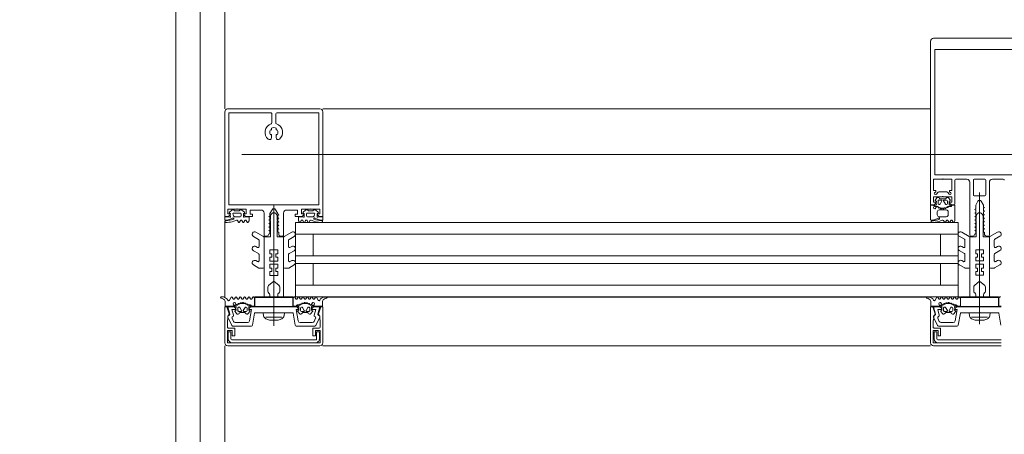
# Model space of a CAD drawing. Header units: centimetres. Extents: x -2424 to 1783, y 5 to 2907.
# Tile 75 of 99: x 287 to 337, y 1664 to 1685. Entities that reach past the tile are written whole.
import ezdxf

# ---------------------------------------------------------------- set-up
doc = ezdxf.new("R2010")
doc.units = ezdxf.units.CM
doc.linetypes.add('Długa kreska', pattern=[142.875, 95.25, -47.625])
for name, color, linetype, lineweight in [('A-DETL', 90, 'Continuous', 9), ('A-DETL-GENF', 92, 'Continuous', 9), ('A-GLAZ-CURT', 52, 'Continuous', 9), ('A-GLAZ-CWMG', 51, 'Continuous', 9), ('A-WALL', 113, 'Continuous', 13), ('A-WALL-FNSH', 113, 'Continuous', 13)]:
    doc.layers.add(name, color=color, linetype=linetype, lineweight=lineweight)

msp = doc.modelspace()

# ---------------------------------------------------------------- linework, layer by layer
at = {"layer": 'A-DETL', "color": 251, "linetype": 'Długa kreska', "lineweight": 9}
msp.add_line((536.377, 1678.001), (3.377, 1678.001), dxfattribs=at)
at = {"layer": 'A-DETL-GENF', "color": 251, "lineweight": 9, "extrusion": (0, 0, -1)}
for p, q in [((333.377, 1682.393), (333.377, 1683.776)), ((333.527, 1683.926), (338.227, 1683.926)), ((333.377, 1682.926), (333.377, 1677.265)), ((333.587, 1682.926), (333.587, 1677.265)), ((297.377, 1678.526), (297.377, 1680.176)), ((297.377, 1680.116), (297.377, 1675.516)), ((297.511, 1680.326), (302.227, 1680.326)), ((297.587, 1680.116), (297.587, 1675.516)), ((299.777, 1680.066), (299.777, 1679.603)), ((299.977, 1679.603), (299.977, 1680.066)), ((302.167, 1680.116), (302.167, 1675.516)), ((302.377, 1680.176), (302.377, 1678.526)), ((302.377, 1680.116), (302.377, 1675.516)), ((299.757, 1679.273), (299.757, 1679.334)), ((299.757, 1678.854), (299.757, 1678.979)), ((299.997, 1679.334), (299.997, 1679.273)), ((299.997, 1678.979), (299.997, 1678.854)), ((334.617, 1675.466), (334.617, 1676.676)), ((335.377, 1676.576), (335.377, 1673.876)), ((335.557, 1676.676), (335.557, 1675.936)), ((336.147, 1676.726), (335.607, 1676.726)), ((336.197, 1675.936), (336.197, 1676.676)), ((336.377, 1673.876), (336.377, 1676.576)), ((333.759, 1676.066), (333.653, 1675.96)), ((334.164, 1676.096), (333.83, 1676.096)), ((334.341, 1675.96), (334.235, 1676.066)), ((335.877, 1676.053), (335.877, 1669.332)), ((299.877, 1669.241), (299.877, 1675.404)), ((333.647, 1675.405), (333.587, 1675.405)), ((333.7, 1675.777), (333.619, 1675.68)), ((333.757, 1675.616), (333.757, 1675.496)), ((333.927, 1675.666), (333.807, 1675.666)), ((333.807, 1675.446), (333.834, 1675.446)), ((333.86, 1675.461), (333.953, 1675.621)), ((334.112, 1675.725), (333.882, 1675.725)), ((334.041, 1675.621), (334.133, 1675.461)), ((334.187, 1675.666), (334.067, 1675.666)), ((334.159, 1675.446), (334.187, 1675.446)), ((334.237, 1675.496), (334.237, 1675.616)), ((334.375, 1675.68), (334.293, 1675.777)), ((334.413, 1675.405), (334.348, 1675.405)), ((335.607, 1675.886), (336.147, 1675.886)), ((297.617, 1675.053), (297.741, 1675.156)), ((297.656, 1674.983), (297.621, 1675.003)), ((297.834, 1675.006), (298.161, 1675.006)), ((297.854, 1675.144), (297.862, 1675.134)), ((297.901, 1675.116), (298.093, 1675.116)), ((298.132, 1675.134), (298.14, 1675.144)), ((298.207, 1674.964), (298.207, 1674.856)), ((298.254, 1675.156), (298.377, 1675.053)), ((298.374, 1675.003), (298.339, 1674.983)), ((299.377, 1673.876), (299.377, 1675.006)), ((299.802, 1674.995), (299.827, 1675.009)), ((299.952, 1674.995), (299.927, 1675.009)), ((300.377, 1675.006), (300.377, 1673.875)), ((301.5, 1675.156), (301.376, 1675.053)), ((301.38, 1675.003), (301.415, 1674.983)), ((301.546, 1674.964), (301.546, 1674.856)), ((301.92, 1675.006), (301.593, 1675.006)), ((301.621, 1675.134), (301.613, 1675.144)), ((301.852, 1675.116), (301.66, 1675.116)), ((301.899, 1675.144), (301.891, 1675.134)), ((302.136, 1675.053), (302.012, 1675.156)), ((302.098, 1674.983), (302.133, 1675.003)), ((333.587, 1675.345), (333.715, 1675.345)), ((333.65, 1675.284), (333.621, 1675.235)), ((333.717, 1675.065), (333.717, 1674.915)), ((333.77, 1675.288), (333.769, 1675.302)), ((333.829, 1675.276), (333.811, 1675.266)), ((334.177, 1675.165), (333.817, 1675.165)), ((333.879, 1675.245), (333.875, 1675.259)), ((333.943, 1675.247), (333.929, 1675.233)), ((334, 1675.23), (333.992, 1675.242)), ((334.061, 1675.249), (334.051, 1675.231)), ((334.12, 1675.247), (334.11, 1675.256)), ((334.175, 1675.281), (334.169, 1675.261)), ((334.231, 1675.293), (334.217, 1675.3)), ((334.277, 1674.915), (334.277, 1675.065)), ((335.802, 1674.998), (335.827, 1675.012)), ((335.952, 1674.998), (335.927, 1675.012)), ((297.527, 1674.644), (297.397, 1674.644)), ((297.505, 1674.526), (297.405, 1674.526)), ((297.789, 1674.751), (297.568, 1674.653)), ((297.972, 1674.644), (297.832, 1674.59)), ((298.16, 1674.806), (297.937, 1674.806)), ((298.081, 1674.539), (298.033, 1674.622)), ((298.182, 1674.622), (298.133, 1674.539)), ((298.301, 1674.539), (298.253, 1674.622)), ((298.402, 1674.622), (298.354, 1674.541)), ((298.523, 1674.539), (298.475, 1674.622)), ((299.667, 1674.651), (299.692, 1674.665)), ((299.692, 1674.619), (299.667, 1674.634)), ((299.702, 1674.683), (299.702, 1674.821)), ((300.052, 1674.683), (300.052, 1674.821)), ((300.087, 1674.651), (300.062, 1674.665)), ((300.062, 1674.619), (300.087, 1674.634)), ((301.231, 1674.539), (301.279, 1674.622)), ((301.352, 1674.622), (301.399, 1674.541)), ((301.452, 1674.539), (301.501, 1674.622)), ((301.572, 1674.622), (301.62, 1674.539)), ((301.594, 1674.806), (301.816, 1674.806)), ((301.672, 1674.539), (301.72, 1674.622)), ((301.781, 1674.644), (301.922, 1674.59)), ((301.965, 1674.751), (302.186, 1674.653)), ((302.226, 1674.644), (302.356, 1674.644)), ((302.248, 1674.526), (302.348, 1674.526)), ((333.397, 1674.646), (333.526, 1674.646)), ((333.401, 1674.556), (333.401, 1674.546)), ((333.522, 1674.616), (333.461, 1674.616)), ((333.567, 1674.654), (333.788, 1674.752)), ((333.817, 1674.815), (334.177, 1674.815)), ((334.034, 1674.621), (334.08, 1674.54)), ((334.132, 1674.54), (334.181, 1674.625)), ((334.252, 1674.625), (334.301, 1674.54)), ((334.353, 1674.54), (334.402, 1674.625)), ((334.473, 1674.625), (334.521, 1674.54)), ((335.667, 1674.654), (335.692, 1674.669)), ((335.692, 1674.622), (335.667, 1674.637)), ((335.702, 1674.686), (335.702, 1674.825)), ((336.052, 1674.686), (336.052, 1674.825)), ((336.087, 1674.654), (336.062, 1674.669)), ((336.062, 1674.622), (336.087, 1674.637)), ((298.965, 1674.031), (299.352, 1673.807)), ((300.79, 1674.031), (300.402, 1673.807)), ((334.964, 1674.034), (335.352, 1673.81)), ((336.789, 1674.034), (336.402, 1673.81)), ((299.102, 1673.662), (298.84, 1673.814)), ((299.127, 1673.293), (299.127, 1673.619)), ((299.377, 1673.764), (299.377, 1672.242)), ((299.511, 1673.826), (299.427, 1673.826)), ((300.327, 1673.825), (300.227, 1673.825)), ((300.377, 1673.764), (300.377, 1672.242)), ((300.627, 1673.293), (300.627, 1673.619)), ((300.652, 1673.662), (300.915, 1673.814)), ((335.102, 1673.666), (334.839, 1673.817)), ((335.127, 1673.296), (335.127, 1673.622)), ((335.377, 1673.767), (335.377, 1672.246)), ((335.427, 1673.826), (335.527, 1673.826)), ((336.227, 1673.826), (336.327, 1673.826)), ((336.377, 1673.767), (336.377, 1672.246)), ((336.627, 1673.296), (336.627, 1673.622)), ((336.652, 1673.666), (336.914, 1673.817)), ((299.102, 1672.932), (298.84, 1673.084)), ((298.965, 1673.301), (299.052, 1673.25)), ((299.127, 1672.568), (299.127, 1672.889)), ((300.627, 1672.568), (300.627, 1672.889)), ((300.652, 1672.932), (300.915, 1673.084)), ((300.79, 1673.301), (300.702, 1673.25)), ((335.102, 1672.936), (334.839, 1673.087)), ((334.964, 1673.304), (335.052, 1673.253)), ((335.127, 1672.571), (335.127, 1672.892)), ((336.627, 1672.571), (336.627, 1672.892)), ((336.652, 1672.936), (336.914, 1673.087)), ((336.789, 1673.304), (336.702, 1673.253)), ((298.965, 1672.575), (299.052, 1672.524)), ((300.79, 1672.575), (300.702, 1672.524)), ((334.964, 1672.578), (335.052, 1672.528)), ((336.789, 1672.578), (336.702, 1672.528)), ((299.116, 1672.199), (298.84, 1672.358)), ((299.327, 1672.192), (299.141, 1672.192)), ((300.427, 1672.192), (300.614, 1672.192)), ((300.639, 1672.199), (300.915, 1672.358)), ((335.115, 1672.202), (334.839, 1672.362)), ((335.327, 1672.196), (335.14, 1672.196)), ((336.427, 1672.196), (336.613, 1672.196)), ((336.638, 1672.202), (336.914, 1672.362)), ((299.577, 1671.224), (299.577, 1671.009)), ((300.177, 1671.224), (300.177, 1671.009)), ((335.577, 1671.227), (335.577, 1671.012)), ((336.177, 1671.227), (336.177, 1671.012)), ((297.278, 1670.724), (297.19, 1670.724)), ((297.701, 1670.708), (297.614, 1670.556)), ((297.804, 1670.624), (297.753, 1670.708)), ((297.922, 1670.708), (297.872, 1670.624)), ((297.901, 1670.416), (297.93, 1670.367)), ((298.023, 1670.624), (297.973, 1670.708)), ((298.141, 1670.708), (298.091, 1670.624)), ((298.091, 1670.385), (298.109, 1670.375)), ((298.155, 1670.392), (298.159, 1670.406)), ((298.243, 1670.623), (298.193, 1670.708)), ((298.209, 1670.418), (298.223, 1670.404)), ((298.272, 1670.409), (298.28, 1670.421)), ((298.361, 1670.708), (298.311, 1670.624)), ((298.331, 1670.42), (298.341, 1670.402)), ((298.39, 1670.395), (298.4, 1670.404)), ((298.463, 1670.623), (298.413, 1670.708)), ((298.449, 1670.39), (298.455, 1670.37)), ((298.581, 1670.708), (298.531, 1670.623)), ((298.68, 1670.627), (298.633, 1670.708)), ((298.802, 1670.71), (298.754, 1670.626)), ((300.951, 1670.71), (300.999, 1670.626)), ((301.073, 1670.627), (301.121, 1670.708)), ((301.172, 1670.708), (301.222, 1670.623)), ((301.29, 1670.623), (301.341, 1670.708)), ((301.304, 1670.39), (301.299, 1670.37)), ((301.364, 1670.395), (301.353, 1670.404)), ((301.392, 1670.708), (301.442, 1670.624)), ((301.422, 1670.42), (301.412, 1670.402)), ((301.481, 1670.409), (301.473, 1670.421)), ((301.511, 1670.623), (301.561, 1670.708)), ((301.544, 1670.418), (301.53, 1670.404)), ((301.599, 1670.392), (301.594, 1670.406)), ((301.612, 1670.708), (301.662, 1670.624)), ((301.663, 1670.385), (301.644, 1670.375)), ((301.73, 1670.624), (301.78, 1670.708)), ((301.852, 1670.416), (301.824, 1670.367)), ((301.832, 1670.708), (301.882, 1670.624)), ((301.95, 1670.624), (302, 1670.708)), ((302.052, 1670.708), (302.139, 1670.556)), ((302.476, 1670.724), (302.564, 1670.724)), ((333.278, 1670.724), (333.19, 1670.724)), ((333.701, 1670.708), (333.614, 1670.556)), ((333.804, 1670.624), (333.753, 1670.708)), ((333.922, 1670.708), (333.872, 1670.624)), ((333.901, 1670.416), (333.93, 1670.367)), ((334.023, 1670.624), (333.973, 1670.708)), ((334.141, 1670.708), (334.091, 1670.624)), ((334.091, 1670.385), (334.109, 1670.375)), ((334.155, 1670.392), (334.159, 1670.406)), ((334.243, 1670.623), (334.193, 1670.708)), ((334.209, 1670.418), (334.223, 1670.404)), ((334.272, 1670.409), (334.28, 1670.421)), ((334.361, 1670.708), (334.311, 1670.624)), ((334.331, 1670.42), (334.341, 1670.402)), ((334.39, 1670.395), (334.4, 1670.404)), ((334.463, 1670.623), (334.413, 1670.708)), ((334.449, 1670.39), (334.455, 1670.37)), ((334.581, 1670.708), (334.531, 1670.623)), ((334.68, 1670.627), (334.633, 1670.708)), ((334.802, 1670.71), (334.754, 1670.626)), ((297.995, 1670.306), (297.867, 1670.306)), ((297.867, 1670.246), (297.927, 1670.246)), ((297.899, 1669.971), (297.98, 1669.874)), ((298.037, 1670.036), (298.037, 1670.156)), ((298.049, 1670.349), (298.05, 1670.363)), ((298.087, 1670.206), (298.114, 1670.206)), ((298.207, 1669.986), (298.087, 1669.986)), ((298.14, 1670.191), (298.233, 1670.031)), ((298.162, 1669.926), (298.392, 1669.926)), ((298.321, 1670.031), (298.413, 1670.191)), ((298.467, 1669.986), (298.347, 1669.986)), ((298.439, 1670.206), (298.467, 1670.206)), ((298.497, 1670.351), (298.511, 1670.358)), ((298.517, 1670.156), (298.517, 1670.036)), ((298.573, 1669.874), (298.655, 1669.971)), ((298.628, 1670.246), (298.693, 1670.246)), ((298.894, 1669.886), (298.787, 1669.277)), ((299.852, 1669.911), (298.924, 1669.911)), ((300.83, 1669.911), (299.902, 1669.911)), ((300.966, 1669.277), (300.859, 1669.886)), ((301.126, 1670.246), (301.061, 1670.246)), ((301.18, 1669.874), (301.099, 1669.971)), ((301.237, 1670.156), (301.237, 1670.036)), ((301.256, 1670.351), (301.242, 1670.358)), ((301.314, 1670.206), (301.287, 1670.206)), ((301.287, 1669.986), (301.407, 1669.986)), ((301.433, 1670.031), (301.34, 1670.191)), ((301.592, 1669.926), (301.362, 1669.926)), ((301.613, 1670.191), (301.521, 1670.031)), ((301.547, 1669.986), (301.667, 1669.986)), ((301.667, 1670.206), (301.639, 1670.206)), ((301.705, 1670.349), (301.704, 1670.363)), ((301.717, 1670.036), (301.717, 1670.156)), ((301.758, 1670.306), (301.887, 1670.306)), ((301.855, 1669.971), (301.773, 1669.874)), ((301.887, 1670.246), (301.826, 1670.246)), ((333.995, 1670.306), (333.867, 1670.306)), ((333.867, 1670.246), (333.927, 1670.246)), ((333.899, 1669.971), (333.98, 1669.874)), ((334.037, 1670.036), (334.037, 1670.156)), ((334.049, 1670.349), (334.05, 1670.363)), ((334.087, 1670.206), (334.114, 1670.206)), ((334.207, 1669.986), (334.087, 1669.986)), ((334.14, 1670.191), (334.233, 1670.031)), ((334.162, 1669.926), (334.392, 1669.926)), ((334.321, 1670.031), (334.413, 1670.191)), ((334.467, 1669.986), (334.347, 1669.986)), ((334.439, 1670.206), (334.467, 1670.206)), ((334.497, 1670.351), (334.511, 1670.358)), ((334.517, 1670.156), (334.517, 1670.036)), ((334.573, 1669.874), (334.655, 1669.971)), ((334.628, 1670.246), (334.693, 1670.246)), ((334.894, 1669.886), (334.787, 1669.277)), ((335.852, 1669.911), (334.924, 1669.911)), ((336.83, 1669.911), (335.902, 1669.911)), ((336.966, 1669.277), (336.859, 1669.886)), ((297.732, 1669.264), (297.532, 1669.691)), ((297.746, 1669.637), (297.822, 1669.473)), ((297.912, 1669.416), (298.535, 1669.416)), ((299.469, 1669.69), (300.284, 1669.69)), ((300.102, 1669.542), (299.652, 1669.542)), ((301.219, 1669.416), (301.841, 1669.416)), ((301.932, 1669.473), (302.008, 1669.637)), ((302.221, 1669.691), (302.022, 1669.264)), ((333.732, 1669.264), (333.532, 1669.691)), ((333.746, 1669.637), (333.822, 1669.473)), ((333.912, 1669.416), (334.535, 1669.416)), ((335.469, 1669.69), (336.284, 1669.69)), ((336.102, 1669.542), (335.652, 1669.542)), ((297.837, 1669.136), (297.557, 1669.136)), ((298.738, 1669.236), (297.777, 1669.236)), ((301.977, 1669.236), (301.016, 1669.236)), ((302.197, 1669.136), (301.917, 1669.136)), ((333.837, 1669.136), (333.557, 1669.136)), ((334.738, 1669.236), (333.777, 1669.236)), ((297.742, 1668.531), (302.012, 1668.531)), ((302.002, 1668.381), (297.752, 1668.381)), ((333.742, 1668.531), (336.977, 1668.531)), ((336.977, 1668.381), (333.752, 1668.381)), ((297.527, 1668.226), (302.227, 1668.226)), ((333.527, 1668.226), (336.977, 1668.226))]:
    msp.add_line(p, q, dxfattribs=at)
at = {"layer": 'A-DETL-GENF', "color": 251, "lineweight": 9, "extrusion": (0, 0, -1), "flags": 128}
for points in [[(-333.587, 1682.393), (-333.587, 1683.346), (-338.167, 1683.346), (-338.167, 1682.393)], [(-297.587, 1678.526), (-297.587, 1680.116), (-299.727, 1680.116)], [(-300.027, 1680.116), (-302.167, 1680.116), (-302.167, 1678.526)], [(-333.377, 1677.426), (-333.377, 1677.105), (-333.377, 1675.426), (-333.567, 1675.426), (-333.647, 1675.506), (-333.647, 1675.566), (-333.527, 1675.566), (-333.527, 1675.836), (-333.972, 1675.836)], [(-333.587, 1677.426), (-333.587, 1677.105), (-333.587, 1676.956), (-334.757, 1676.956), (-336.997, 1676.956), (-338.167, 1676.956), (-338.167, 1677.105), (-338.167, 1677.426)], [(-333.582, 1676.031), (-333.647, 1676.096), (-333.647, 1676.156), (-333.527, 1676.156), (-333.527, 1676.726), (-333.972, 1676.726)], [(-334.022, 1676.726), (-334.467, 1676.726), (-334.467, 1676.156), (-334.347, 1676.156), (-334.347, 1676.096), (-334.411, 1676.031)], [(-334.667, 1676.726), (-334.757, 1676.726), (-335.227, 1676.726)], [(-336.527, 1676.726), (-336.997, 1676.726), (-337.087, 1676.726)], [(-297.972, 1675.196), (-297.527, 1675.196), (-297.527, 1674.966), (-297.647, 1674.966), (-297.647, 1674.906), (-297.567, 1674.826), (-297.377, 1674.826), (-297.377, 1675.626)], [(-302.167, 1675.626), (-302.167, 1675.426), (-297.587, 1675.426), (-297.587, 1675.626)], [(-302.377, 1675.626), (-302.377, 1674.826), (-302.187, 1674.826), (-302.107, 1674.906), (-302.107, 1674.966), (-302.227, 1674.966), (-302.227, 1675.196), (-301.782, 1675.196)], [(-333.527, 1675.405), (-333.377, 1675.405), (-333.377, 1674.666)], [(-333.627, 1675.634), (-333.677, 1675.605), (-333.677, 1675.593)], [(-334.022, 1675.836), (-334.467, 1675.836), (-334.467, 1675.566), (-334.347, 1675.566), (-334.347, 1675.506), (-334.437, 1675.416), (-334.567, 1675.416)], [(-334.317, 1675.593), (-334.317, 1675.605), (-334.367, 1675.634)], [(-334.573, 1674.54), (-334.617, 1674.615), (-334.617, 1675.405), (-334.481, 1675.405)], [(-335.627, 1673.926), (-335.677, 1673.954), (-335.677, 1674.077), (-335.627, 1674.106), (-335.677, 1674.134), (-335.677, 1674.257), (-335.627, 1674.286), (-335.677, 1674.314), (-335.677, 1674.437), (-335.627, 1674.466), (-335.677, 1674.494), (-335.677, 1674.617), (-335.627, 1674.646), (-335.677, 1674.674), (-335.677, 1674.797), (-335.627, 1674.826), (-335.677, 1674.854), (-335.677, 1674.977), (-335.627, 1675.006), (-335.677, 1675.034), (-335.677, 1675.157), (-335.627, 1675.186), (-335.677, 1675.214), (-335.677, 1675.409), (-335.79, 1675.606)], [(-335.963, 1675.606), (-336.077, 1675.409), (-336.077, 1675.309), (-336.127, 1675.28), (-336.077, 1675.251), (-336.077, 1675.129), (-336.127, 1675.1), (-336.077, 1675.071), (-336.077, 1674.949), (-336.127, 1674.92), (-336.077, 1674.891), (-336.077, 1674.769), (-336.127, 1674.74), (-336.077, 1674.711), (-336.077, 1674.589), (-336.127, 1674.56), (-336.077, 1674.531), (-336.077, 1674.409), (-336.127, 1674.38), (-336.077, 1674.351), (-336.077, 1674.229), (-336.127, 1674.2), (-336.077, 1674.171), (-336.077, 1674.049), (-336.127, 1674.02), (-336.127, 1673.926)], [(-299.227, 1675.156), (-298.667, 1675.156), (-298.667, 1674.946), (-298.787, 1674.946), (-298.787, 1674.826), (-298.427, 1674.826), (-298.347, 1674.906), (-298.347, 1674.965), (-298.467, 1674.965), (-298.467, 1675.196), (-298.022, 1675.196)], [(-300.142, 1671.301), (-299.877, 1671.522), (-299.877, 1671.822), (-300.077, 1671.822), (-300.077, 1672.022), (-299.977, 1672.022), (-299.977, 1672.188), (-300.077, 1672.188), (-300.077, 1672.388), (-299.877, 1672.388), (-299.877, 1672.555), (-300.077, 1672.555), (-300.077, 1672.755), (-299.977, 1672.755), (-299.977, 1672.922), (-300.077, 1672.922), (-300.077, 1673.122), (-299.877, 1673.122), (-299.877, 1675.022), (-299.877, 1673.122), (-299.677, 1673.122), (-299.677, 1672.922), (-299.777, 1672.922), (-299.777, 1672.755), (-299.677, 1672.755), (-299.677, 1672.555), (-299.877, 1672.555), (-299.877, 1672.388), (-299.677, 1672.388), (-299.677, 1672.188), (-299.777, 1672.188), (-299.777, 1672.022), (-299.677, 1672.022), (-299.677, 1671.822), (-299.877, 1671.822), (-299.877, 1671.522), (-299.613, 1671.301)], [(-299.789, 1675.175), (-299.677, 1674.98), (-299.677, 1674.854), (-299.627, 1674.826), (-299.677, 1674.797), (-299.677, 1674.674), (-299.627, 1674.646), (-299.677, 1674.617), (-299.677, 1674.494), (-299.627, 1674.466), (-299.677, 1674.437), (-299.677, 1674.314), (-299.627, 1674.286), (-299.677, 1674.257), (-299.677, 1674.134), (-299.627, 1674.106), (-299.677, 1674.077), (-299.677, 1673.956), (-299.625, 1673.926)], [(-300.127, 1673.925), (-300.127, 1674.015), (-300.077, 1674.046), (-300.077, 1674.167), (-300.127, 1674.196), (-300.077, 1674.224), (-300.077, 1674.347), (-300.127, 1674.376), (-300.077, 1674.404), (-300.077, 1674.527), (-300.127, 1674.556), (-300.077, 1674.584), (-300.077, 1674.707), (-300.127, 1674.736), (-300.077, 1674.764), (-300.077, 1674.887), (-300.127, 1674.916), (-300.077, 1674.945), (-300.077, 1674.98), (-299.965, 1675.175)], [(-301.733, 1675.196), (-301.287, 1675.196), (-301.287, 1674.965), (-301.407, 1674.965), (-301.407, 1674.906), (-301.327, 1674.826), (-300.967, 1674.826), (-300.967, 1674.946), (-301.087, 1674.946), (-301.087, 1675.156), (-300.527, 1675.156)], [(-334.272, 1675.345), (-334.402, 1675.335), (-334.275, 1675.335), (-334.275, 1675.32)], [(-336.141, 1671.304), (-335.877, 1671.526), (-335.877, 1671.826), (-336.077, 1671.826), (-336.077, 1672.026), (-335.977, 1672.026), (-335.977, 1672.192), (-336.077, 1672.192), (-336.077, 1672.392), (-335.877, 1672.392), (-335.877, 1672.559), (-336.077, 1672.559), (-336.077, 1672.759), (-335.977, 1672.759), (-335.977, 1672.926), (-336.077, 1672.926), (-336.077, 1673.126), (-335.877, 1673.126), (-335.877, 1675.026), (-335.877, 1673.126), (-335.677, 1673.126), (-335.677, 1672.926), (-335.777, 1672.926), (-335.777, 1672.759), (-335.677, 1672.759), (-335.677, 1672.559), (-335.877, 1672.559), (-335.877, 1672.392), (-335.677, 1672.392), (-335.677, 1672.192), (-335.777, 1672.192), (-335.777, 1672.026), (-335.677, 1672.026), (-335.677, 1671.826), (-335.877, 1671.826), (-335.877, 1671.526), (-335.612, 1671.304)], [(-297.377, 1674.664), (-297.377, 1674.806), (-297.579, 1674.806), (-297.63, 1674.792)], [(-298.365, 1674.792), (-298.416, 1674.806), (-298.617, 1674.806), (-298.617, 1674.613), (-298.575, 1674.539)], [(-299.677, 1670.836), (-299.677, 1670.722), (-299.377, 1670.722), (-299.377, 1673.792), (-299.702, 1673.792), (-299.702, 1674.602)], [(-300.077, 1670.836), (-300.077, 1670.722), (-300.377, 1670.722), (-300.377, 1673.792), (-300.052, 1673.792), (-300.052, 1674.602)], [(-301.389, 1674.792), (-301.338, 1674.806), (-301.136, 1674.806), (-301.136, 1674.613), (-301.179, 1674.539)], [(-302.376, 1674.664), (-302.376, 1674.806), (-302.175, 1674.806), (-302.124, 1674.792)], [(-335.677, 1670.839), (-335.677, 1670.726), (-335.377, 1670.726), (-335.377, 1673.796), (-335.702, 1673.796), (-335.702, 1674.605)], [(-336.077, 1670.839), (-336.077, 1670.726), (-336.377, 1670.726), (-336.377, 1673.796), (-336.052, 1673.796), (-336.052, 1674.605)], [(-297.397, 1670.515), (-297.397, 1670.246), (-297.807, 1670.246)], [(-298.761, 1670.246), (-298.897, 1670.246), (-298.897, 1670.635), (-298.854, 1670.71)], [(-300.992, 1670.246), (-300.857, 1670.246), (-300.857, 1670.635), (-300.899, 1670.71)], [(-302.357, 1670.515), (-302.357, 1670.246), (-301.947, 1670.246)], [(-333.397, 1670.515), (-333.397, 1670.246), (-333.807, 1670.246)], [(-334.761, 1670.246), (-334.897, 1670.246), (-334.897, 1670.635), (-334.854, 1670.71)], [(-336.977, 1670.246), (-336.857, 1670.246), (-336.857, 1670.635), (-336.899, 1670.71)], [(-297.603, 1669.867), (-297.487, 1670.226), (-297.377, 1670.226), (-297.377, 1668.375)], [(-297.627, 1669.851), (-297.527, 1670.226), (-297.847, 1670.226), (-297.927, 1670.146), (-297.927, 1670.086), (-297.74, 1670.086), (-297.819, 1669.791)], [(-297.957, 1670.058), (-297.957, 1670.046), (-297.907, 1670.017)], [(-298.674, 1670.306), (-298.552, 1670.306), (-298.555, 1670.331), (-298.682, 1670.316)], [(-298.647, 1670.017), (-298.597, 1670.046), (-298.597, 1670.058)], [(-298.633, 1669.498), (-298.737, 1670.086), (-298.627, 1670.086), (-298.627, 1670.146), (-298.707, 1670.226), (-301.047, 1670.226), (-301.127, 1670.146), (-301.127, 1670.086), (-301.017, 1670.086), (-301.12, 1669.498)], [(-299.357, 1669.752), (-299.337, 1669.905), (-300.417, 1669.905), (-300.397, 1669.752)], [(-301.08, 1670.306), (-301.202, 1670.306), (-301.199, 1670.331), (-301.072, 1670.316)], [(-301.107, 1670.017), (-301.157, 1670.046), (-301.157, 1670.058)], [(-301.797, 1670.058), (-301.797, 1670.046), (-301.847, 1670.017)], [(-301.934, 1669.791), (-302.013, 1670.086), (-301.827, 1670.086), (-301.827, 1670.146), (-301.907, 1670.226), (-302.227, 1670.226), (-302.126, 1669.851)], [(-302.377, 1668.375), (-302.377, 1670.226), (-302.267, 1670.226), (-302.15, 1669.867)], [(-333.603, 1669.867), (-333.487, 1670.226), (-333.377, 1670.226), (-333.377, 1668.375)], [(-333.627, 1669.851), (-333.527, 1670.226), (-333.847, 1670.226), (-333.927, 1670.146), (-333.927, 1670.086), (-333.74, 1670.086), (-333.819, 1669.791)], [(-333.957, 1670.058), (-333.957, 1670.046), (-333.907, 1670.017)], [(-334.674, 1670.306), (-334.552, 1670.306), (-334.555, 1670.331), (-334.682, 1670.316)], [(-334.647, 1670.017), (-334.597, 1670.046), (-334.597, 1670.058)], [(-334.633, 1669.498), (-334.737, 1670.086), (-334.627, 1670.086), (-334.627, 1670.146), (-334.707, 1670.226), (-336.977, 1670.226)], [(-335.357, 1669.752), (-335.337, 1669.905), (-336.417, 1669.905), (-336.397, 1669.752)], [(-297.507, 1669.186), (-297.507, 1669.501), (-297.537, 1669.619), (-297.537, 1669.724)], [(-302.217, 1669.724), (-302.217, 1669.619), (-302.247, 1669.501), (-302.247, 1669.186)], [(-333.507, 1669.186), (-333.507, 1669.501), (-333.537, 1669.619), (-333.537, 1669.724)], [(-301.867, 1669.086), (-301.867, 1668.736), (-301.997, 1668.736), (-301.997, 1669.006), (-302.247, 1669.006), (-302.247, 1668.376), (-297.507, 1668.376), (-297.507, 1669.006), (-297.757, 1669.006), (-297.757, 1668.736), (-297.887, 1668.736), (-297.887, 1669.086)], [(-297.552, 1668.581), (-297.552, 1668.941), (-297.692, 1668.941), (-297.692, 1668.581)], [(-302.062, 1668.581), (-302.062, 1668.941), (-302.202, 1668.941), (-302.202, 1668.581)], [(-336.977, 1668.376), (-333.507, 1668.376), (-333.507, 1669.006), (-333.757, 1669.006), (-333.757, 1668.736), (-333.887, 1668.736), (-333.887, 1669.086)], [(-333.552, 1668.581), (-333.552, 1668.941), (-333.692, 1668.941), (-333.692, 1668.581)]]:
    msp.add_lwpolyline(points, dxfattribs=at)
for points in [[(-298.907, 1670.726), (-300.847, 1670.726), (-300.847, 1670.686), (-298.907, 1670.686)], [(-298.907, 1670.686), (-300.847, 1670.686), (-300.847, 1670.236), (-298.907, 1670.236)], [(-334.907, 1670.726), (-336.847, 1670.726), (-336.847, 1670.686), (-334.907, 1670.686)], [(-334.907, 1670.686), (-336.847, 1670.686), (-336.847, 1670.236), (-334.907, 1670.236)]]:
    msp.add_lwpolyline(points, close=True, dxfattribs=at)
at = {"layer": 'A-DETL-GENF', "color": 251, "lineweight": 9, "extrusion": (0, 0, -1)}
for centre, radius, start, end in [((-333.527, 1683.776), 0.15, 0, 90), ((-297.527, 1680.176), 0.15, 0.1055, 83.878), ((-299.727, 1680.066), 0.05, 89.9791, 180.0209), ((-300.027, 1680.066), 0.05, 0.0077, 89.9923), ((-302.227, 1680.176), 0.15, 90.0003, 179.9997), ((-299.877, 1679.126), 0.45, 308.9448, 72.583), ((-299.727, 1679.603), 0.05, 180, 252.583), ((-300.027, 1679.603), 0.05, 287.4982, 0), ((-299.877, 1679.126), 0.45, 107.4982, 231.0552), ((-299.877, 1679.126), 0.21, 323.7768, 36.2232), ((-299.727, 1679.273), 0.03, 180, 310.3193), ((-299.727, 1678.979), 0.03, 49.6807, 180), ((-299.877, 1679.126), 0.24, 60, 120), ((-300.027, 1679.273), 0.03, 229.6807, 0), ((-300.027, 1678.979), 0.03, 0, 130.3193), ((-299.877, 1679.126), 0.21, 143.7768, 216.2232), ((-299.657, 1678.854), 0.1, 180, 308.9448), ((-300.097, 1678.854), 0.1, 231.0552, 0), ((-333.997, 1676.72), 0.0256, 12.6804, 167.3196), ((-334.667, 1676.676), 0.05, 0, 90), ((-335.227, 1676.576), 0.15, 90, 180), ((-335.607, 1676.676), 0.05, 0, 90), ((-336.147, 1676.676), 0.05, 90, 180), ((-336.527, 1676.576), 0.15, 0, 90), ((-337.087, 1676.676), 0.05, 90, 180), ((-333.617, 1675.996), 0.05, 225, 45), ((-333.83, 1675.996), 0.1, 45, 90), ((-334.164, 1675.996), 0.1, 90, 135), ((-334.376, 1675.996), 0.05, 135, 315), ((-335.607, 1675.936), 0.05, 270, 0), ((-336.147, 1675.936), 0.05, 180, 270), ((-333.557, 1675.405), 0.03, 180.0022, 0.0022), ((-333.642, 1675.66), 0.03, 300.0072, 39.9919), ((-333.647, 1675.436), 0.03, 180.0207, 269.097), ((-333.981, 1675.514), 0.314, 345.5001, 14.5043), ((-333.762, 1675.725), 0.08, 39.9989, 157.3866), ((-333.807, 1675.616), 0.05, 359.9921, 90.0123), ((-333.807, 1675.496), 0.05, 269.992, 0.0125), ((-333.834, 1675.476), 0.03, 209.9958, 270.0143), ((-333.882, 1675.775), 0.05, 270.0026, 337.3798), ((-333.927, 1675.636), 0.03, 89.9958, 210.0047), ((-333.997, 1675.83), 0.0256, 12.6804, 167.3196), ((-334.067, 1675.636), 0.03, 330.0049, 90.0035), ((-334.112, 1675.775), 0.05, 202.6231, 270.0034), ((-334.159, 1675.476), 0.03, 269.9916, 330.0072), ((-334.232, 1675.725), 0.08, 22.625, 139.9992), ((-334.187, 1675.616), 0.05, 90.0114, 179.993), ((-334.187, 1675.496), 0.05, 180.0113, 269.9932), ((-334.348, 1675.435), 0.03, 270.0022, 13.1998), ((-334.012, 1675.514), 0.314, 165.5192, 193.1998), ((-334.352, 1675.66), 0.03, 139.9909, 240.0039), ((-334.394, 1675.378), 0.033, 125.0923, 270.0022), ((-334.481, 1675.375), 0.03, 7.1907, 89.9992), ((-334.567, 1675.466), 0.05, 180, 270), ((-335.877, 1675.556), 0.1, 30, 150), ((-297.636, 1675.029), 0.03, 300.0085, 51.4202), ((-297.935, 1674.897), 0.277, 345.6254, 13.3413), ((-297.646, 1674.966), 0.02, 119.9829, 193.3413), ((-297.792, 1675.094), 0.08, 50.315, 141.1525), ((-297.937, 1674.954), 0.148, 269.7596, 7.5836), ((-297.836, 1674.956), 0.0496, 20.3122, 87.2441), ((-297.901, 1675.166), 0.05, 270, 321.1525), ((-297.997, 1675.19), 0.0255, 12.35, 167.65), ((-298.093, 1675.166), 0.05, 218.8472, 270), ((-298.202, 1675.094), 0.08, 38.8472, 129.685), ((-298.158, 1674.956), 0.0499, 93.0107, 170.7737), ((-298.349, 1674.966), 0.02, 346.659, 60.0153), ((-298.06, 1674.897), 0.277, 166.659, 194.3746), ((-298.359, 1675.029), 0.03, 128.5798, 239.9915), ((-299.227, 1675.006), 0.15, 89.9706, 180.0294), ((-299.902, 1674.821), 0.2, 0, 60), ((-299.877, 1675.127), 0.1, 28.7984, 151.2016), ((-299.877, 1674.922), 0.1, 60, 90), ((-299.877, 1674.922), 0.1, 90, 120), ((-299.852, 1674.821), 0.2, 120, 180), ((-300.527, 1675.006), 0.15, 359.9706, 90.0294), ((-301.395, 1675.029), 0.03, 300.0085, 51.4202), ((-301.694, 1674.897), 0.277, 345.6254, 13.341), ((-301.405, 1674.966), 0.02, 119.9847, 193.341), ((-301.551, 1675.094), 0.08, 50.315, 141.1528), ((-301.595, 1674.956), 0.0499, 9.2263, 86.9893), ((-301.66, 1675.166), 0.05, 270, 321.1528), ((-301.757, 1675.19), 0.0255, 12.35, 167.65), ((-301.817, 1674.954), 0.148, 172.4164, 270.2404), ((-301.852, 1675.166), 0.05, 218.8475, 270), ((-301.961, 1675.094), 0.08, 38.8475, 129.685), ((-301.917, 1674.956), 0.0496, 92.7559, 159.6878), ((-302.108, 1674.966), 0.02, 346.6587, 60.0171), ((-301.819, 1674.897), 0.277, 166.6587, 194.3746), ((-302.118, 1675.029), 0.03, 128.5798, 239.9915), ((-333.587, 1675.28), 0.065, 270.0022, 90.0022), ((-333.587, 1675.255), 0.04, 209.996, 270.0022), ((-333.736, 1675.234), 0.1, 30.0045, 89.1751), ((-333.715, 1675.295), 0.05, 90.0022, 125.0801), ((-333.817, 1675.065), 0.1, 0.0022, 90.0022), ((-333.817, 1674.915), 0.1, 270.0022, 0.0022), ((-333.735, 1675.3), 0.0339, 89.1805, 176.9997), ((-333.997, 1675.696), 0.44, 234.161, 305.0801), ((-333.797, 1675.289), 0.0272, 240.0132, 356.9875), ((-333.845, 1675.249), 0.0316, 60.0093, 161.9989), ((-333.908, 1675.254), 0.03, 225.0028, 342.0031), ((-333.966, 1675.225), 0.0316, 44.9932, 147.0127), ((-334.025, 1675.246), 0.03, 210.0025, 327.0008), ((-334.089, 1675.233), 0.0316, 30.0048, 131.9996), ((-334.14, 1675.269), 0.03, 194.9977, 312.0051), ((-334.204, 1675.274), 0.03, 15.0037, 116.9991), ((-334.177, 1675.065), 0.1, 90.0022, 180.0022), ((-334.177, 1674.915), 0.1, 180.0022, 270.0022), ((-334.245, 1675.32), 0.03, 180.0134, 296.9932), ((-334.272, 1675.315), 0.03, 54.161, 90.0022), ((-334.402, 1675.385), 0.05, 187.1759, 270.0111), ((-335.902, 1674.825), 0.2, 0, 60), ((-335.877, 1674.926), 0.1, 60, 90), ((-335.877, 1674.926), 0.1, 90, 120), ((-335.852, 1674.825), 0.2, 120, 180), ((-297.397, 1674.664), 0.02, 270.0007, 359.9993), ((-297.443, 1674.556), 0.059, 345.3964, 91.4026), ((-297.405, 1674.546), 0.02, 270, 345.3964), ((-297.451, 1675.548), 0.933, 246.9965, 270.413), ((-297.479, 1675.523), 0.997, 249.31, 268.5011), ((-297.527, 1674.744), 0.1, 246, 269.9999), ((-297.638, 1674.821), 0.03, 165.6254, 284.5973), ((-297.802, 1674.72), 0.0337, 66, 246.9965), ((-297.99, 1674.597), 0.05, 69.464, 149.931), ((-298.107, 1674.554), 0.03, 210.0871, 329.9129), ((-298.157, 1674.856), 0.0502, 180.2678, 266.6677), ((-298.217, 1674.604), 0.0402, 27.6299, 152.2078), ((-298.327, 1674.554), 0.0299, 204.936, 329.878), ((-298.357, 1674.821), 0.03, 255.4058, 14.3746), ((-298.438, 1674.603), 0.0414, 28.176, 151.824), ((-298.549, 1674.554), 0.0301, 210.1258, 329.8742), ((-299.672, 1674.642), 0.01, 300.0198, 59.9697), ((-299.682, 1674.683), 0.02, 180, 239.9697), ((-299.682, 1674.602), 0.02, 120.0198, 180), ((-300.072, 1674.683), 0.02, 300.0303, 0), ((-300.072, 1674.602), 0.02, 0, 59.9802), ((-300.082, 1674.642), 0.01, 120.0303, 239.9802), ((-301.205, 1674.554), 0.0301, 210.1258, 329.8742), ((-301.315, 1674.603), 0.0414, 28.176, 151.824), ((-301.396, 1674.821), 0.03, 165.6254, 284.5942), ((-301.426, 1674.554), 0.0299, 210.122, 335.064), ((-301.536, 1674.604), 0.0402, 27.7922, 152.3701), ((-301.596, 1674.856), 0.0502, 273.3323, 359.7322), ((-301.646, 1674.554), 0.03, 210.0871, 329.9129), ((-301.764, 1674.597), 0.05, 30.069, 110.536), ((-301.951, 1674.72), 0.0337, 293.0035, 114), ((-302.274, 1675.523), 0.997, 271.4989, 290.69), ((-302.302, 1675.548), 0.933, 269.587, 293.0035), ((-302.116, 1674.821), 0.03, 255.4027, 14.3746), ((-302.226, 1674.744), 0.1, 270.0001, 294), ((-302.311, 1674.556), 0.059, 88.5974, 194.6036), ((-302.348, 1674.546), 0.02, 194.6036, 270), ((-302.356, 1674.664), 0.02, 180.0007, 269.9993), ((-333.397, 1674.666), 0.02, 270.0062, 359.9939), ((-333.461, 1674.556), 0.06, 359.9899, 90.0124), ((-333.421, 1674.546), 0.02, 269.9795, 0.0402), ((-333.488, 1675.596), 1.07, 243.342, 269.9934), ((-333.522, 1675.246), 0.63, 241.9301, 270.0019), ((-333.526, 1674.746), 0.1, 246.0084, 269.9977), ((-333.802, 1674.721), 0.035, 66.0038, 241.9274), ((-333.991, 1674.594), 0.051, 63.3408, 148.1953), ((-334.106, 1674.555), 0.03, 209.9986, 330.0058), ((-334.217, 1674.604), 0.041, 30.0007, 150.0037), ((-334.327, 1674.555), 0.03, 209.9986, 330.0058), ((-334.437, 1674.604), 0.041, 30.0075, 149.997), ((-334.547, 1674.555), 0.03, 209.9986, 330.0058), ((-335.672, 1674.646), 0.01, 300.0198, 59.9697), ((-335.682, 1674.686), 0.02, 180, 239.9697), ((-335.682, 1674.605), 0.02, 120.0198, 180), ((-336.072, 1674.686), 0.02, 300.0303, 0), ((-336.072, 1674.605), 0.02, 0, 59.9802), ((-336.082, 1674.646), 0.01, 120.0303, 239.9802), ((-298.902, 1673.922), 0.125, 300, 120), ((-299.502, 1673.951), 0.126, 191.5693, 265.5931), ((-300.227, 1673.925), 0.0999, 269.9704, 0.0296), ((-300.852, 1673.922), 0.125, 60, 240), ((-334.902, 1673.925), 0.125, 300, 120), ((-335.527, 1673.926), 0.1, 180, 270), ((-336.227, 1673.926), 0.1, 270, 0), ((-336.852, 1673.925), 0.125, 60, 240), ((-299.077, 1673.619), 0.05, 120, 180), ((-299.327, 1673.764), 0.05, 120, 180), ((-299.427, 1673.876), 0.05, 270.9313, 359.9852), ((-300.327, 1673.875), 0.05, 179.9899, 270.0101), ((-300.427, 1673.764), 0.05, 0, 60), ((-300.677, 1673.619), 0.05, 0, 60), ((-335.077, 1673.622), 0.05, 120, 180), ((-335.327, 1673.767), 0.05, 120, 180), ((-335.427, 1673.876), 0.05, 270, 0), ((-336.327, 1673.876), 0.05, 180, 270), ((-336.427, 1673.767), 0.05, 0, 60), ((-336.677, 1673.622), 0.05, 0, 60), ((-298.902, 1673.192), 0.125, 300, 120), ((-299.077, 1673.293), 0.05, 180, 300), ((-299.077, 1672.889), 0.05, 120, 180), ((-300.677, 1673.293), 0.05, 240, 0), ((-300.677, 1672.889), 0.05, 0, 60), ((-300.852, 1673.192), 0.125, 60, 240), ((-334.902, 1673.195), 0.125, 300, 120), ((-335.077, 1673.296), 0.05, 180, 300), ((-335.077, 1672.892), 0.05, 120, 180), ((-336.677, 1673.296), 0.05, 240, 0), ((-336.677, 1672.892), 0.05, 0, 60), ((-336.852, 1673.195), 0.125, 60, 240), ((-298.902, 1672.467), 0.125, 300, 120), ((-299.077, 1672.568), 0.05, 180, 300), ((-300.677, 1672.568), 0.05, 240, 0), ((-300.852, 1672.467), 0.125, 60, 240), ((-334.902, 1672.47), 0.125, 300, 120), ((-335.077, 1672.571), 0.05, 180, 300), ((-336.677, 1672.571), 0.05, 240, 0), ((-336.852, 1672.47), 0.125, 60, 240), ((-299.141, 1672.242), 0.05, 270, 300), ((-299.327, 1672.242), 0.05, 180, 270), ((-300.427, 1672.242), 0.05, 270, 0), ((-300.614, 1672.242), 0.05, 240, 270), ((-335.14, 1672.246), 0.05, 270, 300), ((-335.327, 1672.246), 0.05, 180, 270), ((-336.427, 1672.246), 0.05, 270, 0), ((-336.613, 1672.246), 0.05, 240, 270), ((-299.677, 1671.224), 0.1, 0, 50), ((-299.677, 1671.009), 0.1, 300, 0), ((-299.577, 1670.836), 0.1, 120, 180), ((-300.177, 1670.836), 0.1, 0, 60), ((-300.077, 1671.009), 0.1, 180, 240), ((-300.077, 1671.224), 0.1, 130, 180), ((-335.677, 1671.227), 0.1, 0, 50), ((-335.677, 1671.012), 0.1, 300, 0), ((-335.577, 1670.839), 0.1, 120, 180), ((-336.177, 1670.839), 0.1, 0, 60), ((-336.077, 1671.012), 0.1, 180, 240), ((-336.077, 1671.227), 0.1, 130, 180), ((-297.19, 1670.695), 0.03, 278.3567, 90.0978), ((-297.144, 1670.382), 0.286, 98.3567, 152.4079), ((-297.278, 1670.524), 0.2, 90.0978, 99.5455), ((-297.262, 1670.435), 0.291, 99.5455, 154.6363), ((-297.571, 1670.581), 0.05, 209.8351, 334.6363), ((-297.727, 1670.693), 0.03, 29.8351, 149.2846), ((-297.867, 1670.371), 0.065, 270, 90), ((-297.838, 1670.648), 0.0417, 215.132, 324.868), ((-297.867, 1670.396), 0.04, 90, 150.0063), ((-297.947, 1670.693), 0.03, 30.4654, 149.4113), ((-298.057, 1670.647), 0.0415, 215.012, 324.988), ((-298.277, 1669.955), 0.44, 54.9221, 125.8412), ((-298.077, 1670.362), 0.0272, 3.0147, 119.989), ((-298.125, 1670.402), 0.0316, 198.0033, 299.993), ((-298.167, 1670.693), 0.03, 30.4654, 149.8552), ((-298.188, 1670.397), 0.03, 17.9991, 134.9995), ((-298.246, 1670.426), 0.0316, 212.9896, 315.009), ((-298.277, 1670.649), 0.043, 216.1766, 322.1564), ((-298.305, 1670.405), 0.03, 33.0015, 149.9997), ((-298.369, 1670.418), 0.0316, 228.0026, 329.9974), ((-298.387, 1670.693), 0.03, 30.4654, 149.6551), ((-298.42, 1670.382), 0.03, 47.9972, 165.0045), ((-298.484, 1670.378), 0.03, 243.0032, 344.9985), ((-298.497, 1670.647), 0.0419, 215.3001, 324.5335), ((-298.607, 1670.693), 0.03, 30.2315, 149.6554), ((-298.718, 1670.646), 0.0416, 208.432, 333.0459), ((-298.828, 1670.695), 0.03, 29.868, 150.2035), ((-300.925, 1670.695), 0.03, 29.7965, 150.132), ((-301.036, 1670.646), 0.0416, 206.9541, 331.568), ((-301.146, 1670.693), 0.03, 30.3446, 149.7685), ((-301.477, 1669.955), 0.44, 54.1588, 125.0779), ((-301.256, 1670.647), 0.0419, 215.4665, 324.6999), ((-301.27, 1670.378), 0.03, 195.0015, 296.9968), ((-301.333, 1670.382), 0.03, 14.9955, 132.0028), ((-301.366, 1670.693), 0.03, 30.3449, 149.5346), ((-301.385, 1670.418), 0.0316, 210.0026, 311.9974), ((-301.448, 1670.405), 0.03, 30.0003, 146.9985), ((-301.477, 1670.649), 0.043, 217.8436, 323.8234), ((-301.508, 1670.426), 0.0316, 224.991, 327.0104), ((-301.566, 1670.397), 0.03, 45.0005, 162.0009), ((-301.586, 1670.693), 0.03, 30.1448, 149.5346), ((-301.629, 1670.402), 0.0316, 240.007, 341.9967), ((-301.696, 1670.647), 0.0415, 215.012, 324.988), ((-301.677, 1670.362), 0.0272, 60.011, 176.9853), ((-301.806, 1670.693), 0.03, 30.5887, 149.5346), ((-301.887, 1670.396), 0.04, 29.9937, 90), ((-301.916, 1670.648), 0.0417, 215.132, 324.868), ((-301.887, 1670.371), 0.065, 90, 270), ((-302.026, 1670.693), 0.03, 30.7154, 150.1649), ((-302.183, 1670.581), 0.05, 205.3637, 330.1649), ((-302.491, 1670.435), 0.291, 25.3637, 80.4545), ((-302.61, 1670.382), 0.286, 27.5921, 81.6433), ((-302.476, 1670.524), 0.2, 80.4545, 89.9022), ((-302.564, 1670.695), 0.03, 89.9022, 261.6433), ((-333.19, 1670.695), 0.03, 278.3567, 90.0978), ((-333.144, 1670.382), 0.286, 98.3567, 152.4079), ((-333.278, 1670.524), 0.2, 90.0978, 99.5455), ((-333.262, 1670.435), 0.291, 99.5455, 154.6363), ((-333.571, 1670.581), 0.05, 209.8351, 334.6363), ((-333.727, 1670.693), 0.03, 29.8351, 149.2846), ((-333.867, 1670.371), 0.065, 270, 90), ((-333.838, 1670.648), 0.0417, 215.132, 324.868), ((-333.867, 1670.396), 0.04, 90, 150.0063), ((-333.947, 1670.693), 0.03, 30.4654, 149.4113), ((-334.057, 1670.647), 0.0415, 215.012, 324.988), ((-334.277, 1669.955), 0.44, 54.9221, 125.8412), ((-334.077, 1670.362), 0.0272, 3.0147, 119.989), ((-334.125, 1670.402), 0.0316, 198.0033, 299.993), ((-334.167, 1670.693), 0.03, 30.4654, 149.8552), ((-334.188, 1670.397), 0.03, 17.9991, 134.9995), ((-334.246, 1670.426), 0.0316, 212.9896, 315.009), ((-334.277, 1670.649), 0.043, 216.1766, 322.1564), ((-334.305, 1670.405), 0.03, 33.0015, 149.9997), ((-334.369, 1670.418), 0.0316, 228.0026, 329.9974), ((-334.387, 1670.693), 0.03, 30.4654, 149.6551), ((-334.42, 1670.382), 0.03, 47.9972, 165.0045), ((-334.484, 1670.378), 0.03, 243.0032, 344.9985), ((-334.497, 1670.647), 0.0419, 215.3001, 324.5335), ((-334.607, 1670.693), 0.03, 30.2315, 149.6554), ((-334.718, 1670.646), 0.0416, 208.432, 333.0459), ((-334.828, 1670.695), 0.03, 29.868, 150.2035), ((-336.925, 1670.695), 0.03, 29.7965, 150.132), ((-297.537, 1669.846), 0.07, 162, 239.9983), ((-297.837, 1670.246), 0.03, 0, 180), ((-297.922, 1669.991), 0.03, 320.0103, 59.9951), ((-297.927, 1670.216), 0.03, 90.9052, 179.9815), ((-298.016, 1670.417), 0.1, 270.8272, 329.9977), ((-298.261, 1670.137), 0.314, 345.4979, 14.5021), ((-298.042, 1669.926), 0.08, 202.6156, 320.0033), ((-297.995, 1670.356), 0.05, 234.9221, 270), ((-298.015, 1670.351), 0.0339, 183.0025, 270.8217), ((-298.087, 1670.156), 0.05, 359.9897, 90.0103), ((-298.087, 1670.036), 0.05, 269.9899, 0.0101), ((-298.114, 1670.176), 0.03, 89.9879, 150.0064), ((-298.162, 1669.876), 0.05, 22.6224, 89.9997), ((-298.207, 1670.016), 0.03, 149.9976, 270.0064), ((-298.347, 1670.016), 0.03, 269.9987, 29.9973), ((-298.392, 1669.876), 0.05, 89.9988, 157.3791), ((-298.439, 1670.176), 0.03, 29.995, 90.0107), ((-298.512, 1669.926), 0.08, 220.0031, 337.3772), ((-298.467, 1670.156), 0.05, 90.009, 179.991), ((-298.467, 1670.036), 0.05, 180.0092, 269.9908), ((-298.525, 1670.331), 0.03, 63.009, 179.9888), ((-298.552, 1670.336), 0.03, 270, 305.8412), ((-298.628, 1670.216), 0.03, 346.8025, 90), ((-298.292, 1670.137), 0.314, 166.8025, 194.483), ((-298.632, 1669.991), 0.03, 119.9983, 220.0113), ((-298.674, 1670.273), 0.033, 90, 234.9099), ((-298.682, 1670.266), 0.05, 89.9912, 172.8263), ((-298.761, 1670.276), 0.03, 270.003, 352.8115), ((-298.924, 1669.881), 0.03, 10, 90), ((-299.877, 1669.905), 0.0256, 12.6804, 167.3196), ((-300.83, 1669.881), 0.03, 90, 170), ((-300.992, 1670.276), 0.03, 187.1885, 269.997), ((-301.072, 1670.266), 0.05, 7.1737, 90.0088), ((-301.08, 1670.273), 0.033, 305.0901, 90), ((-301.122, 1669.991), 0.03, 319.9887, 60.0017), ((-301.126, 1670.216), 0.03, 90, 193.1975), ((-301.461, 1670.137), 0.314, 345.517, 13.1975), ((-301.242, 1669.926), 0.08, 202.6228, 319.9969), ((-301.229, 1670.331), 0.03, 0.0112, 116.991), ((-301.202, 1670.336), 0.03, 234.1588, 270), ((-301.287, 1670.156), 0.05, 0.009, 89.991), ((-301.287, 1670.036), 0.05, 270.0092, 359.9908), ((-301.314, 1670.176), 0.03, 89.9893, 150.005), ((-301.362, 1669.876), 0.05, 22.6209, 90.0012), ((-301.407, 1670.016), 0.03, 150.0027, 270.0013), ((-301.547, 1670.016), 0.03, 269.9936, 30.0024), ((-301.592, 1669.876), 0.05, 90.0003, 157.3776), ((-301.639, 1670.176), 0.03, 29.9936, 90.0121), ((-301.712, 1669.926), 0.08, 219.9967, 337.3844), ((-301.667, 1670.156), 0.05, 89.9897, 180.0103), ((-301.667, 1670.036), 0.05, 179.9899, 270.0101), ((-301.738, 1670.351), 0.0339, 269.1783, 356.9975), ((-301.758, 1670.356), 0.05, 270, 305.0779), ((-301.737, 1670.417), 0.1, 210.0023, 269.1728), ((-301.827, 1670.216), 0.03, 0.0185, 89.0948), ((-301.493, 1670.137), 0.314, 165.4979, 194.5021), ((-301.832, 1669.991), 0.03, 120.0049, 219.9897), ((-301.917, 1670.246), 0.03, 0, 180), ((-302.217, 1669.846), 0.07, 300.0064, 18), ((-333.537, 1669.846), 0.07, 162, 239.9983), ((-333.837, 1670.246), 0.03, 0, 180), ((-333.922, 1669.991), 0.03, 320.0103, 59.9951), ((-333.927, 1670.216), 0.03, 90.9052, 179.9815), ((-334.016, 1670.417), 0.1, 270.8272, 329.9977), ((-334.261, 1670.137), 0.314, 345.4979, 14.5021), ((-334.042, 1669.926), 0.08, 202.6156, 320.0033), ((-333.995, 1670.356), 0.05, 234.9221, 270), ((-334.015, 1670.351), 0.0339, 183.0025, 270.8217), ((-334.087, 1670.156), 0.05, 359.9897, 90.0103), ((-334.087, 1670.036), 0.05, 269.9899, 0.0101), ((-334.114, 1670.176), 0.03, 89.9879, 150.0064), ((-334.162, 1669.876), 0.05, 22.6224, 89.9997), ((-334.207, 1670.016), 0.03, 149.9976, 270.0064), ((-334.347, 1670.016), 0.03, 269.9987, 29.9973), ((-334.392, 1669.876), 0.05, 89.9988, 157.3791), ((-334.439, 1670.176), 0.03, 29.995, 90.0107), ((-334.512, 1669.926), 0.08, 220.0031, 337.3772), ((-334.467, 1670.156), 0.05, 90.009, 179.991), ((-334.467, 1670.036), 0.05, 180.0092, 269.9908), ((-334.525, 1670.331), 0.03, 63.009, 179.9888), ((-334.552, 1670.336), 0.03, 270, 305.8412), ((-334.628, 1670.216), 0.03, 346.8025, 90), ((-334.292, 1670.137), 0.314, 166.8025, 194.483), ((-334.632, 1669.991), 0.03, 119.9983, 220.0113), ((-334.674, 1670.273), 0.033, 90, 234.9099), ((-334.682, 1670.266), 0.05, 89.9912, 172.8263), ((-334.761, 1670.276), 0.03, 270.003, 352.8115), ((-334.924, 1669.881), 0.03, 10, 90), ((-335.877, 1669.905), 0.0256, 12.6804, 167.3196), ((-336.83, 1669.881), 0.03, 90, 170), ((-297.587, 1669.717), 0.06, 335, 81.5583), ((-297.607, 1669.724), 0.07, 0, 59.9983), ((-297.569, 1669.836), 0.06, 165, 261.5583), ((-297.8, 1669.662), 0.06, 335, 71.1808), ((-297.761, 1669.776), 0.06, 165, 251.1808), ((-297.912, 1669.516), 0.1, 270, 335), ((-298.535, 1669.516), 0.1, 190, 270), ((-299.57, 1669.805), 0.22, 297.2746, 346.0268), ((-299.877, 1670.434), 0.92, 284.1683, 296.293), ((-299.876, 1670.435), 0.921, 243.7078, 255.8284), ((-300.183, 1669.805), 0.22, 193.9707, 242.728), ((-301.219, 1669.516), 0.1, 270, 350), ((-301.841, 1669.516), 0.1, 205, 270), ((-301.992, 1669.776), 0.06, 288.8192, 15), ((-301.954, 1669.662), 0.06, 108.8192, 205), ((-302.184, 1669.836), 0.06, 278.4417, 15), ((-302.167, 1669.717), 0.06, 98.4417, 205), ((-302.147, 1669.724), 0.07, 120.0064, 180), ((-333.587, 1669.717), 0.06, 335, 81.5583), ((-333.607, 1669.724), 0.07, 0, 59.9983), ((-333.569, 1669.836), 0.06, 165, 261.5583), ((-333.8, 1669.662), 0.06, 335, 71.1808), ((-333.761, 1669.776), 0.06, 165, 251.1808), ((-333.912, 1669.516), 0.1, 270, 335), ((-334.535, 1669.516), 0.1, 190, 270), ((-335.57, 1669.805), 0.22, 297.2746, 346.0268), ((-335.877, 1670.434), 0.92, 284.1683, 296.293), ((-335.876, 1670.435), 0.921, 243.7078, 255.8284), ((-336.183, 1669.805), 0.22, 193.9707, 242.728), ((-297.557, 1669.185), 0.0498, 269.8262, 0.1735), ((-297.777, 1669.286), 0.05, 270, 335), ((-297.837, 1669.086), 0.05, 89.9981, 180.0017), ((-298.738, 1669.286), 0.05, 190, 270), ((-301.016, 1669.286), 0.05, 270, 350), ((-301.917, 1669.086), 0.05, 0, 90.0001), ((-301.977, 1669.286), 0.05, 205, 270), ((-302.196, 1669.187), 0.0512, 180.5709, 268.6482), ((-333.557, 1669.185), 0.0498, 269.8262, 0.1735), ((-333.777, 1669.286), 0.05, 270, 335), ((-333.837, 1669.086), 0.05, 89.9981, 180.0017), ((-334.738, 1669.286), 0.05, 190, 270), ((-297.527, 1668.376), 0.15, 270.0494, 359.9506), ((-297.752, 1668.581), 0.2, 270.0295, 359.9723), ((-297.742, 1668.581), 0.0501, 270.0875, 359.9336), ((-302.002, 1668.581), 0.2, 179.9718, 270.0352), ((-302.012, 1668.581), 0.0499, 179.8796, 270.0225), ((-302.227, 1668.375), 0.15, 179.9938, 270.0062), ((-333.527, 1668.376), 0.15, 270.0494, 359.9506), ((-333.752, 1668.581), 0.2, 270.0295, 359.9723), ((-333.742, 1668.581), 0.0501, 270.0875, 359.9336)]:
    msp.add_arc(centre, radius, start, end, dxfattribs=at)
at = {"layer": 'A-GLAZ-CURT', "color": 251, "lineweight": 9}
for p, q in [((334.777, 1674.526), (300.977, 1674.526)), ((300.977, 1674.526), (300.977, 1670.726)), ((334.777, 1670.726), (334.777, 1674.526)), ((334.777, 1673.926), (300.977, 1673.926)), ((301.877, 1672.826), (301.877, 1673.926)), ((333.877, 1672.826), (333.877, 1673.926)), ((334.777, 1672.826), (300.977, 1672.826)), ((334.777, 1672.426), (300.977, 1672.426)), ((301.877, 1671.326), (301.877, 1672.426)), ((333.877, 1671.326), (333.877, 1672.426)), ((334.777, 1671.326), (300.977, 1671.326)), ((300.977, 1670.726), (334.777, 1670.726))]:
    msp.add_line(p, q, dxfattribs=at)
at = {"layer": 'A-GLAZ-CWMG', "color": 251, "lineweight": 9}
for p, q in [((333.377, 1680.326), (302.377, 1680.326)), ((302.377, 1670.716), (333.377, 1670.716)), ((302.377, 1668.226), (333.377, 1668.226))]:
    msp.add_line(p, q, dxfattribs=at)
at = {"layer": 'A-WALL', "color": 251, "lineweight": 9}
for p, q in [((294.877, 1721.826), (294.877, 1628.326)), ((296.127, 1721.826), (296.127, 1628.326))]:
    msp.add_line(p, q, dxfattribs=at)
at = {"layer": 'A-WALL-FNSH', "color": 251, "lineweight": 9}
for p, q in [((297.377, 1680.326), (297.377, 1721.826)), ((297.377, 1670.726), (297.377, 1674.526)), ((297.377, 1628.326), (297.377, 1668.226))]:
    msp.add_line(p, q, dxfattribs=at)

doc.saveas('drawing.dxf')
